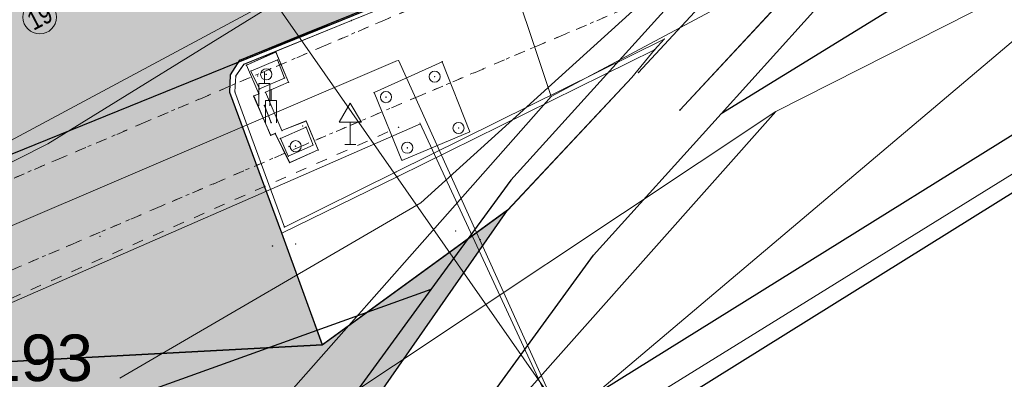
# Model space of a CAD drawing. Header units: metres. Extents: x -535942 to -530626, y -1087729 to -1086275.
# Tile 184 of 247: x -534185 to -534158, y -1086890 to -1086881. Entities that reach past the tile are written whole.
import ezdxf
from ezdxf.enums import TextEntityAlignment as Align

# ---------------------------------------------------------------- set-up
doc = ezdxf.new("R2010")
doc.units = ezdxf.units.M
doc.linetypes.add('C_1', pattern=[0.6, 0.3, -0.3])
doc.linetypes.add('DOT', pattern=[0.25, 0, -0.25])
for name, color, linetype in [('17', 7, 'Continuous'), ('18', 7, 'Continuous'), ('2', 7, 'Continuous'), ('23', 7, 'Continuous'), ('25', 7, 'Continuous'), ('32', 7, 'Continuous'), ('8', 7, 'Continuous'), ('_blok katastr', 7, 'Continuous'), ('_blok SS sítě', 7, 'Continuous'), ('_blok zaměření - nové', 7, 'Continuous'), ('_OSY POPIS', 7, 'Continuous'), ('AG_srafy SS komunikace', 253, 'Continuous')]:
    doc.layers.add(name, color=color, linetype=linetype)
for name, color, linetype, lineweight in [('AG budovy tence', 240, 'Continuous', 18), ('AG uzemnění', 251, 'G_VED_663_PZ', 13), ('AG_SS kanal_déšť', 251, 'G_POTR_626_PN', 13), ('AG_SS osvětlení', 251, 'HP_04_VO', 13), ('AG_SS parovod', 251, 'G_POTR_654_PN', 13), ('AG_SS voda pitna', 251, 'G_POTR_616_PN', 13), ('AG_SS voda uzitkova', 251, 'G_POTR_617_PN', 13), ('AG_teplo', 240, 'G_POTR_651_PN', 13), ('SS_TEXT5', 4, 'Continuous', 50)]:
    doc.layers.add(name, color=color, linetype=linetype, lineweight=lineweight)
doc.layers.add('AG_Demolice', color=7, linetype='Continuous', lineweight=25, true_color=0xff8000)
doc.layers.add('BT_hranice_budov', color=7, linetype='Continuous', lineweight=30, true_color=0x007f00)
doc.layers.add('AG_revizni oblacek', color=111, linetype='Continuous', plot=False)
for name, color, linetype, true_color in [('BT_hranice_parcel', 7, 'Continuous', 0x007f00), ('BT_text_parcel', 7, 'Continuous', 0x007f00), ('BT_vnitrni_kresby', 7, 'Continuous', 0x007f00)]:
    doc.layers.add(name, color=color, linetype=linetype, true_color=true_color)
doc.layers.get('17').off()
doc.styles.add('BT_text_mapy_m', font='arial.ttf', dxfattribs={"height": 5})
doc.styles.add('ROMANS', font='romans')
doc.styles.get("Standard").update_dxf_attribs({"font": 'ARIALN.TTF'})
doc.linetypes.add('G_POTR_616_PN', pattern='A,0.5,-1,2,-6.5,[2,hpfmlin.shx,S=1,R=0,X=0,Y=0],-6.5,2,-1,0.5', length=20)
doc.linetypes.add('G_POTR_617_PN', pattern='A,0.5,-1,2,-6.5,[1,hpfmlin.shx,S=1,R=0,X=0,Y=0],-6.5,2,-1,0.5', length=20)
doc.linetypes.add('G_POTR_626_PN', pattern='A,0.5,-1,2,-6.5,[8,hpfmlin.shx,S=1,R=0,X=0,Y=0],-6.5,2,-1,0.5', length=20)
doc.linetypes.add('G_POTR_651_PN', pattern='A,0.5,-1,2,-6.5,[17,hpfmlin.shx,S=1,R=0,X=0,Y=0],-6.5,2,-1,0.5', length=20)
doc.linetypes.add('G_POTR_654_PN', pattern='A,0.5,-1,2,-6.5,[18,hpfmlin.shx,S=1,R=0,X=0,Y=0],-6.5,2,-1,0.5', length=20)
doc.linetypes.add('G_VED_663_PZ', pattern='A,3.5,-3,7,-3,7,-6.5,[23,hpfmlin.shx,S=1,R=0,X=0,Y=0],-6.5,7,-3,7,-3,3.5', length=60)
doc.linetypes.add('HP_04_VO', pattern='A,0.5,-1,2,-5,[28,hpfmlin.shx,S=1,R=0,X=0,Y=0],-0.8,["VO",ROMANS,S=1.7,R=0,X=2.75,Y=-0.8],-7,2,-1,0.5', length=19.8)

# ---------------------------------------------------------------- blocks, each defined once
blk = doc.blocks.new('_KATASTR')
at = {"layer": 'BT_hranice_budov', "lineweight": -3}
blk.add_lwpolyline([(-534145.09, -1086894.29), (-534152.75, -1086881.99), (-534170.43, -1086893), (-534171.14, -1086891.87), (-534129.32, -1086865.85), (-534128.03, -1086867.93), (-534136.21, -1086873.02), (-534129.51, -1086883.79), (-534113.39, -1086873.69), (-534112.45, -1086875.3), (-534162.13, -1086906.33), (-534162.77, -1086905.3), (-534145.09, -1086894.29)], dxfattribs=at)
at = {"layer": 'BT_hranice_parcel', "lineweight": -3}
for points in [[(-534171.14, -1086891.87), (-534129.32, -1086865.85), (-534128.03, -1086867.93), (-534120.1, -1086863), (-534113.39, -1086873.69)], [(-534165.84, -1086883.14), (-534162.12, -1086879.01), (-534154.02, -1086871.72), (-534151.99, -1086870.91), (-534151.1, -1086871.13), (-534150.37, -1086871.77), (-534150.38, -1086873), (-534150.87, -1086873.93), (-534165.84, -1086883.14)], [(-534162.1, -1086874.96), (-534164.12, -1086876.77), (-534171.49, -1086884.92), (-534173.64, -1086887.86), (-534182.74, -1086891.13), (-534189.02, -1086891.96), (-534190.59, -1086891.33), (-534191.22, -1086890.14), (-534191.29, -1086889.19), (-534190.71, -1086887.94), (-534189.71, -1086886.65), (-534188.71, -1086885.75), (-534162.1, -1086874.96)], [(-534174.62, -1086894.28), (-534169.27, -1086886.94), (-534165.84, -1086883.14)], [(-534173.64, -1086887.86), (-534179.28, -1086895.59), (-534183.23, -1086899.51), (-534184.9, -1086901.14), (-534189.41, -1086909.99), (-534197.65, -1086922.06), (-534200.92, -1086926.02), (-534208.38, -1086935.29), (-534211.96, -1086938.55), (-534221.67, -1086947.8), (-534225.8, -1086951.43), (-534273.85, -1086983.9)]]:
    blk.add_lwpolyline(points, dxfattribs=at)
at = {"layer": 'BT_vnitrni_kresby', "lineweight": -3}
blk.add_lwpolyline([(-534152.75, -1086881.99), (-534170.43, -1086893)], dxfattribs=at)
at = {"layer": 'BT_text_parcel', "lineweight": -3, "style": 'BT_text_mapy_m'}
blk.add_text('2193', height=1.25, dxfattribs=at).set_placement((-534186.612, -1086890.319))
blk = doc.blocks.new('kanalizace SS')
at = {"layer": 'AG_SS kanal_déšť', "ltscale": 0.7}
for p, q in [((-534164.37, -1086883.08), (-534155.89, -1086878.78)), ((-534170.442, -1086882.679), (-534170.442, -1086882.679)), ((-534175.25, -1086895.31), (-534164.37, -1086883.08))]:
    blk.add_line(p, q, dxfattribs=at)
for points in [[(-534140.63, -1086865.06), (-534151.155, -1086870.665), (-534159.88, -1086877.05), (-534170.411, -1086882.676)], [(-534174.091, -1086873.812), (-534171.769, -1086878.591), (-534170.411, -1086882.676), (-534180.4, -1086893.98)], [(-534176.71, -1086891.28), (-534164.37, -1086883.08)]]:
    blk.add_lwpolyline(points, dxfattribs=at)
blk = doc.blocks.new('ss pitná voda')
at = {"layer": 'AG_SS voda pitna', "ltscale": 0.7}
for points in [[(-534153.608, -1086866.618), (-534177.88, -1086880.07), (-534231.59, -1086908.84), (-534257.971, -1086921.863)], [(-534177.88, -1086880.07), (-534170.086, -1086891.233)]]:
    blk.add_lwpolyline(points, dxfattribs=at)
blk = doc.blocks.new('ss prumyslová voda')
at = {"layer": 'AG_SS voda uzitkova', "ltscale": 0.7}
blk.add_lwpolyline([(-534099.797, -1086845.933), (-534114.141, -1086847.054), (-534133.507, -1086857.027), (-534155.014, -1086868.592), (-534177.735, -1086880.116), (-534183.94, -1086883.943), (-534225.493, -1086904.924), (-534257.915, -1086921.308)], dxfattribs=at)
blk = doc.blocks.new('ss plyn')
at = {"layer": 'AG_teplo', "color": 251, "lineweight": 15, "ltscale": 0.73}
for p, q in [((-534220.576, -1086903.782), (-534173.926, -1086883.41)), ((-534173.939, -1086883.382), (-534169.888, -1086892.107))]:
    blk.add_line(p, q, dxfattribs=at)
blk = doc.blocks.new('ss_vo')
at = {"layer": 'AG_SS osvětlení', "ltscale": 0.7}
for p, q in [((-534165.30151, -1086877.72475), (-534173.91313, -1086885.53489)), ((-534173.91313, -1086885.53489), (-534182.00662, -1086890.24521))]:
    blk.add_line(p, q, dxfattribs=at)
blk = doc.blocks.new('ss_pára')
at = {"layer": 'AG_SS parovod', "ltscale": 0.7}
for p, q in [((-534169.82, -1086892.062), (-534135.643, -1086870.911)), ((-534214.944, -1086898.993), (-534174.544, -1086881.706)), ((-534174.518, -1086881.695), (-534169.82, -1086892.062))]:
    blk.add_line(p, q, dxfattribs=at)
blk = doc.blocks.new('ss uzemnění')
at = {"layer": 'AG uzemnění', "ltscale": 0.4}
blk.add_line((-534170.326, -1086891.592), (-534146.797, -1086871.722), dxfattribs=at)
blk = doc.blocks.new('Z527')
at = {"color": 0, "lineweight": -2}
for p, q in [((0, 1.11), (-0.3, 0.6)), ((0.3, 0.6), (0, 1.11)), ((-0.3, 0.6), (0.3, 0.6)), ((0, 0), (0, 0.6)), ((-0.15, 0), (0.15, 0))]:
    blk.add_line(p, q, dxfattribs=at)
blk = doc.blocks.new('Z15')
at = {"layer": '23', "color": 0, "lineweight": -2}
blk.add_circle((0, 0), 0.15, dxfattribs=at)
blk = doc.blocks.new('Z412')
at = {"color": 0, "lineweight": -2}
for p, q in [((0, 0.6), (0, 0.9)), ((-0.15, 0), (-0.15, 0.6)), ((-0.15, 0.6), (0.15, 0.6)), ((0.15, 0.6), (0.15, 0))]:
    blk.add_line(p, q, dxfattribs=at)
blk = doc.blocks.new('doměř')
at = {"layer": '18', "color": 252, "linetype": 'Continuous', "lineweight": 13}
for p in [(-534175.781, -1086880.633), (-534167.374, -1086881.134), (-534177.809, -1086881.477), (-534167.632, -1086881.418), (-534178.779, -1086881.695), (-534177.765, -1086881.692), (-534173.338, -1086881.74), (-534178.672, -1086881.805), (-534178.601, -1086881.833), (-534178.478, -1086881.986), (-534177.947, -1086881.925), (-534168.063, -1086882.027), (-534179.027, -1086882.085), (-534178.887, -1086882.122), (-534178.298, -1086882.119), (-534178.072, -1086882.076), (-534177.575, -1086882.175), (-534177.471, -1086882.292), (-534173.54, -1086882.144), (-534168.244, -1086882.163), (-534179.051, -1086882.565), (-534178.913, -1086882.552), (-534178.254, -1086882.469), (-534178.094, -1086882.558), (-534175.174, -1086882.567), (-534178.408, -1086882.659), (-534178.267, -1086882.601), (-534174.851, -1086882.693), (-534178.12, -1086882.915), (-534166.947, -1086883.041), (-534177.935, -1086883.375), (-534176.998, -1086883.333), (-534177.65, -1086883.587), (-534177.088, -1086883.47), (-534176.997, -1086883.497), (-534175.807, -1086883.445), (-534174.512, -1086883.502), (-534172.897, -1086883.516), (-534172.598, -1086883.622), (-534177.951, -1086883.716), (-534177.827, -1086883.667), (-534177.688, -1086883.803), (-534177.456, -1086884.016), (-534177.284, -1086884.007), (-534176.812, -1086883.981), (-534176.671, -1086884.109), (-534175.814, -1086883.96), (-534174.276, -1086884.054), (-534177.477, -1086884.279), (-534174.417, -1086884.388), (-534177.442, -1086884.454), (-534174.58, -1086884.702), (-534174.531, -1086884.821), (-534171.575, -1086885.725), (-534177.579, -1086886.181), (-534172.98, -1086886.285), (-534182.541, -1086886.431), (-534177.651, -1086886.348), (-534172.313, -1086886.523), (-534177.902, -1086886.687), (-534177.275, -1086886.636), (-534176.562, -1086889.353)]:
    blk.add_point(p, dxfattribs=at)
at = {"layer": '2', "color": 252, "linetype": 'DOT', "lineweight": 13}
for p, q in [((-534146.078, -1086868.297), (-534177.947, -1086881.925)), ((-534175.807, -1086883.445), (-534145.053, -1086870.388)), ((-534177.947, -1086881.925), (-534210.154, -1086895.628)), ((-534209.848, -1086897.977), (-534175.807, -1086883.445))]:
    blk.add_line(p, q, dxfattribs=at)
at = {"layer": '2', "color": 252, "linetype": 'Continuous', "lineweight": 13}
for p, q in [((-534175.781, -1086880.633), (-534167.069, -1086877.023)), ((-534168.063, -1086882.027), (-534164.232, -1086877.904)), ((-534166.947, -1086883.041), (-534163.119, -1086878.924)), ((-534175.819, -1086880.533), (-534178.779, -1086881.695)), ((-534178.672, -1086881.805), (-534175.781, -1086880.633)), ((-534174.58, -1086884.702), (-534167.374, -1086881.134)), ((-534167.374, -1086881.134), (-534167.632, -1086881.418)), ((-534178.601, -1086881.833), (-534177.809, -1086881.477)), ((-534177.809, -1086881.477), (-534177.471, -1086882.292)), ((-534174.531, -1086884.821), (-534167.632, -1086881.418)), ((-534167.632, -1086881.418), (-534168.244, -1086882.163)), ((-534178.779, -1086881.695), (-534179.027, -1086882.085)), ((-534178.887, -1086882.122), (-534178.672, -1086881.805)), ((-534178.267, -1086882.601), (-534178.601, -1086881.833)), ((-534179.027, -1086882.085), (-534179.051, -1086882.565)), ((-534178.913, -1086882.552), (-534178.887, -1086882.122)), ((-534177.471, -1086882.292), (-534178.094, -1086882.558)), ((-534168.244, -1086882.163), (-534171.575, -1086885.725)), ((-534179.051, -1086882.565), (-534177.651, -1086886.348)), ((-534177.579, -1086886.181), (-534178.913, -1086882.552)), ((-534178.094, -1086882.558), (-534177.65, -1086883.587)), ((-534178.408, -1086882.659), (-534178.267, -1086882.601)), ((-534177.951, -1086883.716), (-534178.408, -1086882.659)), ((-534178.12, -1086882.915), (-534177.935, -1086883.375)), ((-534177.65, -1086883.587), (-534176.998, -1086883.333)), ((-534176.998, -1086883.333), (-534176.671, -1086884.109)), ((-534177.827, -1086883.667), (-534177.951, -1086883.716)), ((-534177.442, -1086884.454), (-534177.827, -1086883.667)), ((-534176.671, -1086884.109), (-534177.442, -1086884.454)), ((-534177.579, -1086886.181), (-534174.58, -1086884.702)), ((-534177.651, -1086886.348), (-534174.531, -1086884.821)), ((-534171.575, -1086885.725), (-534176.562, -1086889.353)), ((-534176.562, -1086889.353), (-534177.651, -1086886.348))]:
    blk.add_line(p, q, dxfattribs=at)
blk = doc.blocks.new('Zaměření - zekan')
at = {"layer": 'AG_srafy SS komunikace', "transparency": 33554516}
h = blk.add_hatch(color=256, dxfattribs=at)
h.dxf.hatch_style = 1
h.paths.add_polyline_path([(-534240.26, -1086848.01), (-534242.39, -1086848.54), (-534243.974, -1086849.136), (-534248.67, -1086851.22), (-534254.11, -1086853.75), (-534260.09, -1086856.64), (-534264.42, -1086858.86), (-534270.39, -1086862.11), (-534275.64, -1086864.95), (-534281.45, -1086868.07), (-534281.659, -1086868.183), (-534285.72, -1086869.95), (-534292.582, -1086873.477), (-534300.99, -1086878.21), (-534304.7, -1086880.03), (-534311.17, -1086883.6), (-534311.21, -1086883.69), (-534319, -1086887.9), (-534326.28, -1086891.8), (-534333.68, -1086895.85), (-534341.033, -1086899.872), (-534342.39, -1086900.59), (-534348.52, -1086904), (-534357.39, -1086909.18), (-534363.51, -1086912.76), (-534368.15, -1086915.35), (-534368.58, -1086915.38), (-534371.67, -1086917.17), (-534371.6, -1086917.36), (-534374.61, -1086918.91), (-534375.85, -1086919.55), (-534383.298, -1086923.67), (-534387.62, -1086926.167), (-534390.99, -1086928.47), (-534395.26, -1086932.19), (-534398.39, -1086935.37), (-534401.04, -1086938.71), (-534403.34, -1086942.64), (-534405.25, -1086947.26), (-534406.47, -1086948.88), (-534407.31, -1086949.26), (-534408.77, -1086950.15), (-534411.9, -1086951.42), (-534412.44, -1086951.7), (-534411.572, -1086955.25), (-534406.31, -1086953.97), (-534406.43, -1086955.99), (-534406.92, -1086958.84), (-534407.82, -1086961.82), (-534408.73, -1086963.55), (-534410.13, -1086965.71), (-534411.33, -1086966.62), (-534411.44, -1086966.66), (-534412.09, -1086967.39), (-534412.79, -1086968.05), (-534413.62, -1086968.71), (-534414.49, -1086969.26), (-534416.26, -1086969.93), (-534415.54, -1086973.73), (-534414.56, -1086973.85), (-534413.62, -1086974.05), (-534405.67, -1086972.87), (-534403.64, -1086972.67), (-534402.63, -1086972.81), (-534401.62, -1086973.13), (-534400.5, -1086973.63), (-534397.57, -1086975.25), (-534395.92, -1086976.46), (-534395, -1086977.42), (-534392.36, -1086981.04), (-534391.77, -1086982.25), (-534391.1, -1086982), (-534390.78, -1086982.85), (-534391.39, -1086983.1), (-534390.58, -1086985.29), (-534390.25, -1086986.4), (-534390.1, -1086987.69), (-534390.06, -1086988.65), (-534390.2, -1086989.8), (-534390.5, -1086990.92), (-534391.16, -1086992.45), (-534391.4, -1086992.91), (-534381.94, -1086987.31), (-534382.24, -1086986.32), (-534382.32, -1086985.31), (-534382.16, -1086984.27), (-534381.82, -1086983.34), (-534381.32, -1086982.44), (-534380.71, -1086981.63), (-534379.98, -1086980.93), (-534379.21, -1086980.3), (-534378.39, -1086979.72), (-534377.467, -1086979.211), (-534373.711, -1086977.112), (-534372.583, -1086976.508), (-534371.89, -1086976.12), (-534371.16, -1086975.66), (-534367.03, -1086973.76), (-534365.62, -1086973.12), (-534362.45, -1086971.42), (-534362.565, -1086971.198), (-534357.153, -1086968.396), (-534349.974, -1086964.676), (-534344.031, -1086961.597), (-534335.38, -1086957.063), (-534329.65, -1086954.06), (-534329.53, -1086954.31), (-534329, -1086954.29), (-534328.53, -1086954.37), (-534328.09, -1086954.52), (-534327.64, -1086954.75), (-534327.21, -1086955.13), (-534326.4, -1086956.7), (-534323.4, -1086955.17), (-534324.27, -1086953.55), (-534324.32, -1086953.03), (-534324.26, -1086952.54), (-534324.13, -1086952.05), (-534323.82, -1086951.55), (-534323.49, -1086951.1), (-534311.67, -1086944.94), (-534305.34, -1086941.6), (-534300.39, -1086939.07), (-534294.798, -1086936.104), (-534294.97, -1086935.8), (-534290.77, -1086933.636), (-534286.14, -1086931.26), (-534286.02, -1086931.42), (-534285.95, -1086931.48), (-534281.89, -1086929.385), (-534271.3, -1086923.94), (-534268.39, -1086922.44), (-534266.57, -1086921.49), (-534263.17, -1086919.71), (-534259.895, -1086918.003), (-534258.72, -1086917.39), (-534257.63, -1086916.91), (-534256.65, -1086916.73), (-534255.56, -1086916.71), (-534254.93, -1086916.98), (-534253.92, -1086917.86), (-534252.78, -1086919.28), (-534251.69, -1086920.86), (-534249.08, -1086925.78), (-534247.53, -1086928.67), (-534240.07, -1086924.81), (-534241.74, -1086921.65), (-534244.189, -1086916.906), (-534244.46, -1086916.38), (-534245.17, -1086914.8), (-534245.34, -1086913.82), (-534245.4, -1086912.79), (-534245.16, -1086911.8), (-534244.75, -1086910.85), (-534244.21, -1086909.95), (-534243.65, -1086909.23), (-534242.81, -1086908.49), (-534241.96, -1086907.93), (-534238.92, -1086906.61), (-534233.75, -1086904.35), (-534231.72, -1086903.63), (-534231.12, -1086903.38), (-534222.86, -1086899.98), (-534221.64, -1086899.45), (-534215.26, -1086896.83), (-534209.18, -1086894.35), (-534207.62, -1086893.82), (-534206.23, -1086893.48), (-534204.6, -1086893.25), (-534203.26, -1086893.19), (-534201.71, -1086893.25), (-534200.38, -1086893.427), (-534199.2, -1086893.7), (-534197.72, -1086894.19), (-534196.37, -1086894.9), (-534195.14, -1086895.82), (-534194.07, -1086896.96), (-534193.35, -1086897.92), (-534192.6, -1086899.44), (-534189.28, -1086891.78), (-534190.21, -1086891.25), (-534190.71, -1086890.67), (-534191, -1086890.06), (-534191.12, -1086889.29), (-534191.03, -1086888.49), (-534190.77, -1086887.8), (-534190.37, -1086887.08), (-534189.77, -1086886.62), (-534189.02, -1086886.35), (-534188.25, -1086886.41), (-534187.49, -1086886.8), (-534187, -1086887.35), (-534186.63, -1086888.11), (-534186.43, -1086889.03), (-534186.44, -1086889.87), (-534176.56, -1086889.35), (-534177.65, -1086886.35), (-534179.05, -1086882.57), (-534179.03, -1086882.09), (-534178.78, -1086881.7), (-534177.003, -1086880.974), (-534171.47, -1086878.73), (-534168.599, -1086877.516), (-534164.678, -1086875.911), (-534163.53, -1086875.46), (-534162.56, -1086875.05), (-534161.21, -1086874.87), (-534158.44, -1086876.72), (-534157.24, -1086876.86), (-534152.2, -1086873.32), (-534150.4, -1086872.02), (-534148.76, -1086870.34), (-534147.72, -1086869.64), (-534147.78, -1086868.94), (-534147.38, -1086868.62), (-534145.94, -1086867.86), (-534144.5, -1086867.1), (-534142.98, -1086868.83), (-534139.47, -1086866.78), (-534139.23, -1086867.11), (-534139.46, -1086867.68), (-534138.99, -1086868.33), (-534117.868, -1086863.128), (-534113.56, -1086852.87), (-534114.37, -1086851.52), (-534114.78, -1086850.57), (-534115.01, -1086849.57), (-534115.14, -1086848.49), (-534115.1, -1086846.51), (-534114.61, -1086844.2), (-534114.35, -1086844.04), (-534113.74, -1086841.96), (-534113.25, -1086840.97), (-534112.53, -1086839.04), (-534112.01, -1086837.76), (-534111.58, -1086837.05), (-534111.22, -1086836.67), (-534110.4, -1086836), (-534109.57, -1086835.59), (-534107.574, -1086834.453), (-534105.261, -1086833.135), (-534102.914, -1086831.772), (-534099.15, -1086829.58), (-534093.838, -1086826.49), (-534089.789, -1086824.133), (-534088.77, -1086823.54), (-534084.12, -1086821.01), (-534085.871, -1086817.863), (-534090.54, -1086820.46), (-534093.59, -1086822.14), (-534094.49, -1086822.57), (-534095.48, -1086822.88), (-534096.44, -1086822.95), (-534097.57, -1086822.86), (-534098.46, -1086822.57), (-534101.43, -1086820.53), (-534103.51, -1086818.2), (-534105.97, -1086814.25), (-534107.99, -1086810.23), (-534109.55, -1086807.26), (-534111.07, -1086804.41), (-534111.9, -1086802.88), (-534116.5, -1086794.06), (-534117.17, -1086792.06), (-534117.42, -1086790.69), (-534117.39, -1086789.25), (-534117.19, -1086787.5), (-534116.66, -1086785.76), (-534115.86, -1086784.28), (-534114.92, -1086782.83), (-534113.95, -1086781.82), (-534112.79, -1086780.91), (-534108.66, -1086778.44), (-534110.505, -1086775.354), (-534114.85, -1086777.87), (-534116.37, -1086778.45), (-534117.72, -1086778.78), (-534118.78, -1086778.9), (-534119.79, -1086778.87), (-534120.72, -1086778.71), (-534122.33, -1086778.24), (-534123.61, -1086777.53), (-534124.14, -1086776.51), (-534124.5, -1086775.53), (-534124.78, -1086773.93), (-534124.92, -1086772.42), (-534124.95, -1086770.88), (-534124.84, -1086769.37), (-534124.65, -1086767.87), (-534124.34, -1086766.41), (-534123.95, -1086764.94), (-534123.48, -1086763.55), (-534122.531, -1086761.319), (-534122.48, -1086761.2), (-534121.67, -1086759.91), (-534120.71, -1086758.7), (-534119.94, -1086758), (-534115.095, -1086754.803), (-534112.489, -1086753.118), (-534108.92, -1086750.81), (-534112.62, -1086746.13), (-534115.807, -1086748.182), (-534119.268, -1086750.409), (-534123.55, -1086753.29), (-534125.75, -1086754.94), (-534127.24, -1086756.26), (-534128.21, -1086757.38), (-534129.07, -1086758.68), (-534129.99, -1086760.43), (-534130.79, -1086762.3), (-534131.77, -1086765.256), (-534132.17, -1086766.67), (-534132.754, -1086769.154), (-534133.08, -1086770.92), (-534132.94, -1086773.13), (-534131.84, -1086777.78), (-534132.14, -1086777.97), (-534130.89, -1086781.58), (-534129.44, -1086783.59), (-534126.631, -1086788.645), (-534124.24, -1086793.34), (-534123.65, -1086795.82), (-534123.48, -1086797.42), (-534123.973, -1086799.534), (-534124.97, -1086801.52), (-534126.17, -1086803.45), (-534127.54, -1086804.78), (-534127.92, -1086804.75), (-534132.58, -1086807.28), (-534139.56, -1086810.01), (-534146.11, -1086812.58), (-534152.72, -1086815.14), (-534159.36, -1086817.74), (-534166.12, -1086820.4), (-534174.33, -1086823.85), (-534182.75, -1086826.87), (-534190.84, -1086831.94), (-534200.46, -1086836.84), (-534206.25, -1086839.79), (-534206.69, -1086840.05), (-534208.746, -1086841.112), (-534210.685, -1086842.126), (-534215.801, -1086844.801), (-534222.31, -1086848.04), (-534225.67, -1086849.34), (-534227.09, -1086849.34), (-534228.34, -1086849.44), (-534229.373, -1086849.268), (-534230.35, -1086849.04), (-534234.18, -1086847.95), (-534236.16, -1086847.74), (-534238.29, -1086847.76)])
h.paths.add_polyline_path([(-534391.83, -1086964.99), (-534388.99, -1086967.75), (-534389.32, -1086968.65), (-534389.03, -1086969.71), (-534388.91, -1086968.78), (-534388.57, -1086967.76), (-534388.06, -1086966.84), (-534386.87, -1086965.26), (-534384.26, -1086962.14), (-534380.15, -1086957.28), (-534377.72, -1086954.43), (-534375.258, -1086953.139), (-534377.42, -1086949), (-534378.23, -1086949.37), (-534378.17, -1086949.49), (-534379.06, -1086949.91), (-534380.6, -1086951.93), (-534380.7, -1086951.86), (-534381.58, -1086953.7), (-534381.483, -1086953.784), (-534383.82, -1086956.48), (-534386.678, -1086959.782), (-534387.92, -1086961.27), (-534389.99, -1086963.67), (-534390.75, -1086964.34), (-534391.55, -1086964.89)], flags=16)
h = blk.add_hatch(color=256, dxfattribs=at)
h.dxf.hatch_style = 1
h.paths.add_polyline_path([(-534192.6, -1086899.44), (-534192.1, -1086901.14), (-534191.8, -1086904.2), (-534193, -1086907.37), (-534194.6, -1086910.49), (-534195.32, -1086911.62), (-534188.74, -1086907.75), (-534185.14, -1086901.8), (-534184.15, -1086900.27), (-534182.27, -1086898.81), (-534181.12, -1086898.1), (-534180.31, -1086898.28), (-534177.98, -1086894.91), (-534171.58, -1086885.73), (-534176.56, -1086889.35), (-534186.44, -1086889.87), (-534186.7, -1086890.61), (-534187.12, -1086891.22), (-534187.74, -1086891.77), (-534188.54, -1086891.94), (-534189.28, -1086891.78)])
at = {"layer": '18', "color": 252, "lineweight": 15}
for p in [(-534175.78, -1086880.63), (-534167.37, -1086881.13), (-534177.81, -1086881.48), (-534167.63, -1086881.42), (-534178.78, -1086881.7), (-534177.77, -1086881.69), (-534173.34, -1086881.74), (-534178.67, -1086881.81), (-534178.6, -1086881.83), (-534178.48, -1086881.99), (-534177.95, -1086881.93), (-534168.06, -1086882.03), (-534179.03, -1086882.09), (-534178.89, -1086882.12), (-534178.3, -1086882.12), (-534178.07, -1086882.08), (-534177.58, -1086882.18), (-534177.47, -1086882.29), (-534173.54, -1086882.14), (-534168.24, -1086882.16), (-534179.05, -1086882.57), (-534178.91, -1086882.55), (-534178.25, -1086882.47), (-534178.09, -1086882.56), (-534175.17, -1086882.57), (-534178.41, -1086882.66), (-534178.27, -1086882.6), (-534174.85, -1086882.69), (-534178.12, -1086882.92), (-534166.95, -1086883.04), (-534177.94, -1086883.38), (-534177, -1086883.33), (-534177.65, -1086883.59), (-534177.09, -1086883.47), (-534177, -1086883.5), (-534175.81, -1086883.45), (-534174.51, -1086883.5), (-534172.9, -1086883.52), (-534172.6, -1086883.62), (-534177.95, -1086883.72), (-534177.83, -1086883.67), (-534177.69, -1086883.8), (-534177.46, -1086884.02), (-534177.28, -1086884.01), (-534176.81, -1086883.98), (-534176.67, -1086884.11), (-534175.81, -1086883.96), (-534174.28, -1086884.05), (-534177.48, -1086884.28), (-534174.42, -1086884.39), (-534177.44, -1086884.45), (-534174.58, -1086884.7), (-534174.53, -1086884.82), (-534171.58, -1086885.73), (-534177.58, -1086886.18), (-534172.98, -1086886.29), (-534182.54, -1086886.43), (-534177.65, -1086886.35), (-534172.31, -1086886.52), (-534177.9, -1086886.69), (-534177.28, -1086886.64), (-534176.56, -1086889.35)]:
    blk.add_point(p, dxfattribs=at)
at = {"layer": '2', "color": 251, "linetype": 'C_1', "lineweight": 15}
for p, q in [((-534146.08, -1086868.3), (-534177.95, -1086881.93)), ((-534175.81, -1086883.45), (-534145.05, -1086870.39)), ((-534177.95, -1086881.93), (-534210.15, -1086895.63)), ((-534209.85, -1086897.98), (-534175.81, -1086883.45))]:
    blk.add_line(p, q, dxfattribs=at)
at = {"layer": '2', "color": 251, "lineweight": 15}
for p, q in [((-534175.78, -1086880.63), (-534167.07, -1086877.02)), ((-534175.82, -1086880.53), (-534178.78, -1086881.7)), ((-534178.67, -1086881.81), (-534175.78, -1086880.63)), ((-534174.58, -1086884.7), (-534167.37, -1086881.13)), ((-534167.37, -1086881.13), (-534167.63, -1086881.42)), ((-534178.6, -1086881.83), (-534177.81, -1086881.48)), ((-534177.81, -1086881.48), (-534177.47, -1086882.29)), ((-534174.53, -1086884.82), (-534167.63, -1086881.42)), ((-534167.63, -1086881.42), (-534168.24, -1086882.16)), ((-534178.78, -1086881.7), (-534179.03, -1086882.09)), ((-534178.89, -1086882.12), (-534178.67, -1086881.81)), ((-534178.27, -1086882.6), (-534178.6, -1086881.83)), ((-534179.03, -1086882.09), (-534179.05, -1086882.57)), ((-534178.91, -1086882.55), (-534178.89, -1086882.12)), ((-534177.47, -1086882.29), (-534178.09, -1086882.56)), ((-534168.24, -1086882.16), (-534171.58, -1086885.73)), ((-534179.05, -1086882.57), (-534177.65, -1086886.35)), ((-534177.58, -1086886.18), (-534178.91, -1086882.55)), ((-534178.09, -1086882.56), (-534177.65, -1086883.59)), ((-534178.41, -1086882.66), (-534178.27, -1086882.6)), ((-534177.95, -1086883.72), (-534178.41, -1086882.66)), ((-534178.12, -1086882.92), (-534177.94, -1086883.38)), ((-534177.65, -1086883.59), (-534177, -1086883.33)), ((-534177, -1086883.33), (-534176.67, -1086884.11)), ((-534177.83, -1086883.67), (-534177.95, -1086883.72)), ((-534177.44, -1086884.45), (-534177.83, -1086883.67)), ((-534176.67, -1086884.11), (-534177.44, -1086884.45)), ((-534177.58, -1086886.18), (-534174.58, -1086884.7)), ((-534177.65, -1086886.35), (-534174.53, -1086884.82)), ((-534171.58, -1086885.73), (-534176.56, -1086889.35)), ((-534176.56, -1086889.35), (-534177.65, -1086886.35))]:
    blk.add_line(p, q, dxfattribs=at)
at = {"layer": '23', "color": 252, "lineweight": 15}
for p, q in [((-534177.77, -1086881.69), (-534178.48, -1086881.99)), ((-534177.58, -1086882.18), (-534177.77, -1086881.69)), ((-534175.17, -1086882.57), (-534173.34, -1086881.74)), ((-534173.34, -1086881.74), (-534172.6, -1086883.62)), ((-534178.48, -1086881.99), (-534178.25, -1086882.47)), ((-534178.25, -1086882.47), (-534177.58, -1086882.18)), ((-534174.42, -1086884.39), (-534175.17, -1086882.57)), ((-534177, -1086883.5), (-534177.69, -1086883.8)), ((-534176.81, -1086883.98), (-534177, -1086883.5)), ((-534172.6, -1086883.62), (-534174.42, -1086884.39)), ((-534177.69, -1086883.8), (-534177.48, -1086884.28)), ((-534177.48, -1086884.28), (-534176.81, -1086883.98))]:
    blk.add_line(p, q, dxfattribs=at)
at = {"layer": '23', "color": 252, "linetype": 'C_1', "lineweight": 15}
blk.add_line((-534220.08, -1086903.62), (-534174.51, -1086883.5), dxfattribs=at)
at = {"layer": '25', "color": 252, "lineweight": 15}
for p, q in [((-534168.06, -1086882.03), (-534164.23, -1086877.9)), ((-534166.95, -1086883.04), (-534163.12, -1086878.92))]:
    blk.add_line(p, q, dxfattribs=at)
at = {"layer": 'AG_revizni oblacek'}
blk.add_lwpolyline([(-534186.44, -1086889.87), (-534176.56, -1086889.35), (-534177.65, -1086886.35), (-534179.05, -1086882.57), (-534179.03, -1086882.09), (-534178.78, -1086881.7), (-534177.003, -1086880.974), (-534171.47, -1086878.73), (-534168.599, -1086877.516), (-534164.678, -1086875.911), (-534163.53, -1086875.46), (-534162.56, -1086875.05), (-534161.21, -1086874.87), (-534158.44, -1086876.72), (-534157.24, -1086876.86), (-534152.2, -1086873.32), (-534150.4, -1086872.02), (-534148.76, -1086870.34), (-534147.72, -1086869.64), (-534147.78, -1086868.94), (-534147.38, -1086868.62), (-534145.94, -1086867.86), (-534144.5, -1086867.1)], dxfattribs=at)
blk.add_lwpolyline([(-534192.6, -1086899.44), (-534192.1, -1086901.14), (-534191.8, -1086904.2), (-534193, -1086907.37), (-534194.6, -1086910.49), (-534195.32, -1086911.62), (-534188.74, -1086907.75), (-534185.14, -1086901.8), (-534184.15, -1086900.27), (-534182.27, -1086898.81), (-534181.12, -1086898.1), (-534180.31, -1086898.28), (-534177.98, -1086894.91), (-534171.58, -1086885.73), (-534176.56, -1086889.35), (-534186.44, -1086889.87), (-534186.7, -1086890.61), (-534187.12, -1086891.22), (-534187.74, -1086891.77), (-534188.54, -1086891.94), (-534189.28, -1086891.78)], close=True, dxfattribs=at)
at = {"layer": '17', "color": 251, "lineweight": 15}
for p in [(-534178.07, -1086882.08), (-534173.54, -1086882.14), (-534174.85, -1086882.69), (-534172.9, -1086883.52), (-534177.28, -1086884.01), (-534174.28, -1086884.05)]:
    blk.add_blockref('Z15', p, dxfattribs=at)
at = {"layer": '32', "color": 252, "lineweight": 15}
blk.add_blockref('Z527', (-534175.81, -1086883.96), dxfattribs=at)
at = {"layer": '8', "color": 252, "lineweight": 15}
for p in [(-534178.12, -1086882.92), (-534177.94, -1086883.38)]:
    blk.add_blockref('Z412', p, dxfattribs=at)
at = {"layer": '_blok zaměření - nové', "lineweight": -3}
blk.add_blockref('doměř', (0, 0), dxfattribs=at)
blk = doc.blocks.new('00RADA')
at = {"color": 0, "lineweight": -2}
blk.add_circle((0, 0), 4.5, dxfattribs=at)
at = {"layer": 'SS_TEXT5', "color": 0, "lineweight": -2, "style": 'ROMANS', "width": 0.8}
blk.add_attdef('1', text='', height=5, dxfattribs=at).set_placement((0, 0), align=Align.MIDDLE)
blk = doc.blocks.new('půdorys nový')
at = {"layer": '_OSY POPIS', "color": 251, "lineweight": 15}
ref = blk.add_blockref('00RADA', (229.773, 10.784), dxfattribs=dict(at, xscale=0.09999999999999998, yscale=0.09999999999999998, zscale=0.09999999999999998))
ref.add_attrib('1', '19', dxfattribs={"layer": 'SS_TEXT5', "color": 0, "height": 0.5, "rotation": 0}).set_placement((229.773, 10.784), align=Align.MIDDLE)

msp = doc.modelspace()

# ---------------------------------------------------------------- hatches: boundary and pattern name
at = {"layer": 'AG_Demolice', "lineweight": -3}
h = msp.add_hatch(dxfattribs=at)
h.set_pattern_fill('ANSI31', color=253, scale=0.3)
h.set_pattern_definition([(72.51345, (0, 0), (-0.9084826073, 0.28620901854), [])])
edge = h.paths.add_edge_path()
edge.add_line((-534348.841, -1086934.302), (-534347.968, -1086936.438))
edge.add_line((-534347.968, -1086936.438), (-534319.478, -1086924.592))
edge.add_line((-534319.478, -1086924.592), (-534274.751, -1086905.167))
edge.add_line((-534274.751, -1086905.167), (-534233.125, -1086875.625))
edge.add_line((-534233.125, -1086875.625), (-534152.599, -1086830.989))
edge.add_line((-534152.599, -1086830.989), (-534105.758, -1086810.767))
edge.add_line((-534105.758, -1086810.767), (-534106.669, -1086808.657))
edge.add_line((-534106.669, -1086808.657), (-534153.614, -1086828.924))
edge.add_line((-534153.614, -1086828.924), (-534203.732, -1086856.704))
edge.add_line((-534203.732, -1086856.704), (-534235.331, -1086874.349))
edge.add_line((-534235.331, -1086874.349), (-534275.887, -1086903.154))
edge.add_line((-534275.887, -1086903.154), (-534320.377, -1086922.476))
edge.add_line((-534320.377, -1086922.476), (-534348.838, -1086934.311))

# ---------------------------------------------------------------- block references
at = {"layer": '_blok katastr', "lineweight": -3}
msp.add_blockref('_KATASTR', (0, 0), dxfattribs=at)
at = {"layer": '_blok SS sítě'}
for name in ['kanalizace SS', 'ss_vo', 'ss pitná voda', 'ss uzemnění', 'ss prumyslová voda', 'ss plyn', 'ss_pára']:
    msp.add_blockref(name, (0, 0), dxfattribs=at)
at = {"layer": '_blok zaměření - nové', "linetype": 'ByBlock'}
msp.add_blockref('Zaměření - zekan', (0, 0), dxfattribs=at)
at = {"layer": 'AG budovy tence', "rotation": 27.51344999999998}
msp.add_blockref('půdorys nový', (-534382.965, -1086996.251), dxfattribs=at)

doc.saveas('drawing.dxf')
